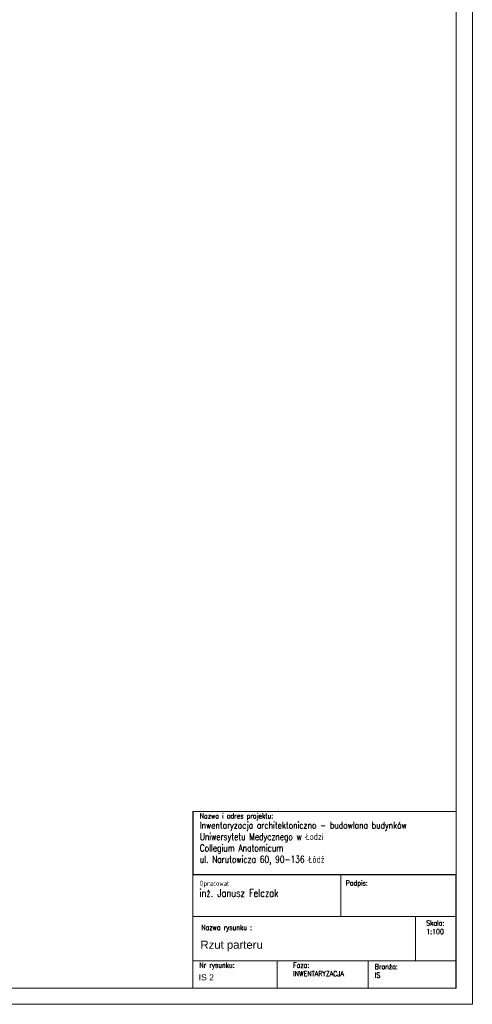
# Model space of a CAD drawing. Header units: millimetres. Extents: x 12584 to 77584, y 9983 to 29820.
# Tile 45 of 176: x 29916 to 31313, y 23880 to 26916. Entities that reach past the tile are written whole.
import ezdxf

# ---------------------------------------------------------------- set-up
doc = ezdxf.new("R2010")
doc.units = ezdxf.units.MM
doc.layers.add('m_tabela', color=7, linetype='Continuous', lineweight=20)
doc.styles.add('opis', font='simplex.shx', dxfattribs={"width": 0.8})
doc.styles.add('PIOTR', font='arial.ttf', dxfattribs={"height": 10})
doc.styles.get("Standard").update_dxf_attribs({"font": 'arial.ttf'})

msp = doc.modelspace()

# ---------------------------------------------------------------- linework, layer by layer
at = {"layer": 'm_tabela'}
for p, q in [((31313.5, 23879.8), (31313.5, 29819.8)), ((31263.5, 23929.8), (31263.5, 29769.8)), ((31138.5, 24150.3), (31138.5, 24013.8)), ((31263.5, 24150.3), (31263.5, 24021.6)), ((22953.5, 23929.8), (31263.5, 23929.8)), ((22903.5, 23879.8), (31313.5, 23879.8))]:
    msp.add_line(p, q, dxfattribs=at)
at = {"layer": 'm_tabela', "lineweight": 20}
for p, q in [((30450.4, 23929.8), (30450.4, 24474.2)), ((30450.4, 24474.2), (31263.5, 24474.2)), ((30907.2, 24278.9), (30907.2, 24150.3)), ((30450.4, 24150.3), (31263.5, 24150.3)), ((30450.4, 24150.3), (31262.4, 24150.3)), ((30450.4, 24013.8), (31263.5, 24013.8)), ((30710.7, 24013.8), (30710.7, 23929.8)), ((30991.7, 24013.8), (30991.7, 23929.8)), ((31263.5, 23929.8), (30450.4, 23929.8))]:
    msp.add_line(p, q, dxfattribs=at)
at = {"layer": 'm_tabela', "color": 0}
for p, q in [((30451.5, 24474.2), (30451.5, 24280)), ((31263.5, 24280), (31263.5, 24484.2)), ((30450.4, 24278.9), (30450.4, 24150.3)), ((30450.4, 24278.9), (30450.4, 24150.3)), ((30907.2, 24278.9), (30450.4, 24278.9)), ((30451.5, 24280), (31263.5, 24280)), ((30907.2, 24150.3), (30907.2, 24278.9)), ((30907.2, 24278.9), (30907.2, 24150.3)), ((31262.4, 24278.9), (30907.2, 24278.9)), ((31262.4, 24150.3), (31262.4, 24278.9)), ((31262.4, 24150.3), (31262.4, 24278.9)), ((30450.4, 24150.3), (31262.4, 24150.3)), ((30450.4, 24013.8), (30450.4, 24150.3)), ((30450.4, 24150.3), (30907.2, 24150.3)), ((30907.2, 24150.3), (30450.4, 24150.3)), ((30450.4, 24150.3), (30907.2, 24150.3)), ((30907.2, 24150.3), (31262.4, 24150.3)), ((31262.4, 24150.3), (30907.2, 24150.3)), ((30907.2, 24150.3), (31262.4, 24150.3)), ((31262.4, 24150.3), (31262.4, 24013.8)), ((31262.4, 24150.3), (31262.4, 24013.8)), ((31262.4, 24013.8), (30450.4, 24013.8)), ((30450.4, 24013.8), (30710.7, 24013.8)), ((30450.4, 23929.8), (30450.4, 24013.8)), ((30710.7, 24013.8), (30710.7, 23929.8)), ((30710.7, 24013.8), (30991.7, 24013.8)), ((30710.7, 23929.8), (30710.7, 24013.8)), ((30991.7, 24013.8), (30991.7, 23929.8)), ((30991.7, 24013.8), (31262.4, 24013.8)), ((30991.7, 23929.8), (30991.7, 24013.8)), ((31262.4, 24013.8), (31262.4, 23929.8)), ((30710.7, 23929.8), (30450.4, 23929.8)), ((30991.7, 23929.8), (30710.7, 23929.8)), ((31262.4, 23929.8), (30991.7, 23929.8))]:
    msp.add_line(p, q, dxfattribs=at)

# ---------------------------------------------------------------- texts
at = {"layer": 'm_tabela', "lineweight": 5, "style": 'PIOTR'}
msp.add_text('Rzut parteru', height=25, dxfattribs=at).set_placement((30474.4, 24051.1))
at = {"layer": 'm_tabela', "lineweight": 5}
msp.add_text('IS 2', height=18.9, dxfattribs=at).set_placement((30468.8, 23953.5))
at = {"layer": 'm_tabela', "char_height": 26.25, "attachment_point": 1, "style": 'opis'}
for s, insert, width in [('{\\H0.6x;Nazwa i adres projektu:} \\P{\\H0.8x;Inwentaryzacja architektoniczno - budowlana budynków Uniwersytetu Medycznego w Łodzi\\PCollegium Anatomicum\\Pul. Narutowicza 60, 90-136 Łódź}', (30472.2, 24468.6), 714.215), ('{\\H0.6x;Opracował}\\P{\\H0.88x;inż. Janusz Felczak}', (30471.2, 24260.7), 476.912), ('{\\H0.6x;Podpis:}', (30922.9, 24261.7), 91.802), ('{\\H0.6x;Skala:\\P1:100}', (31171.4, 24138.2), 91.802), ('{\\H0.6x;Nazwa rysunku :}', (30476.9, 24124.6), 802.267), ('{\\H0.6x;Nr rysunku:}', (30471.2, 24008.5), 247.999), ('{\\H0.6x;Faza:\\PINWENTARYZACJA} ', (30760.5, 24008.3), 242.188), ('{\\H0.6x;Branża:\\PIS} ', (31012.5, 24003.9), 247.999)]:
    msp.add_mtext(s, dxfattribs=dict(at, insert=insert, width=width))

doc.saveas('drawing.dxf')
